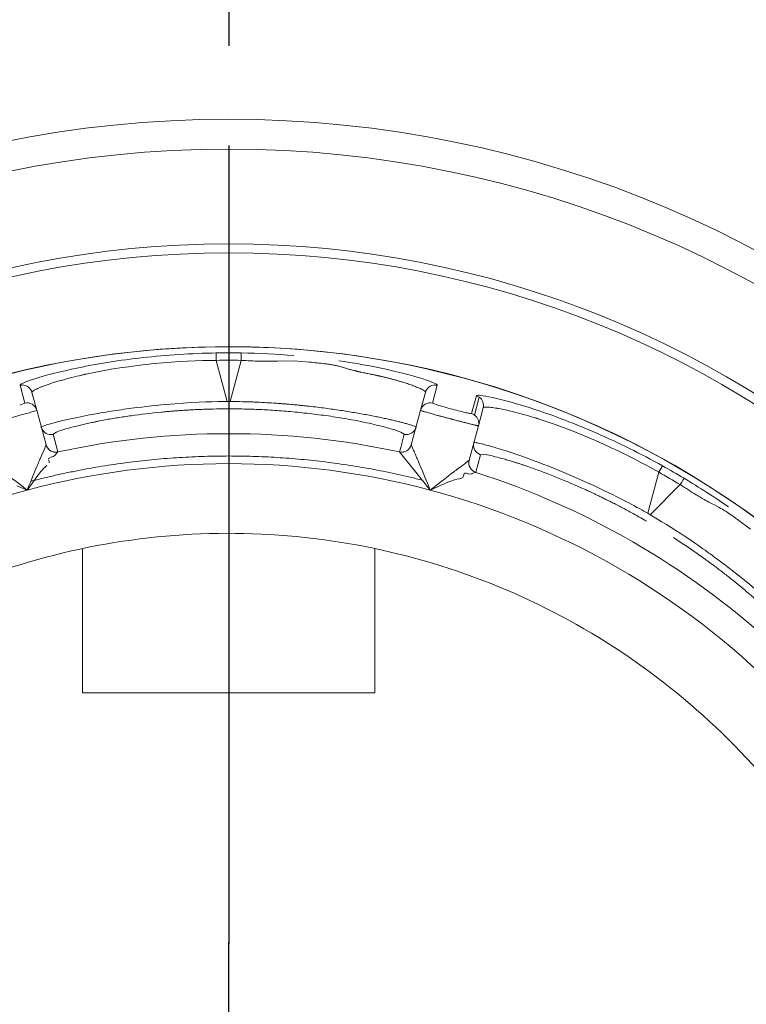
# Model space of a CAD drawing. Extents: x 0 to 283, y -463 to 196.
# Tile 27 of 35: x 232.77 to 234.59, y 107.41 to 109.87. Entities that reach past the tile are written whole.
import ezdxf

# ---------------------------------------------------------------- set-up
doc = ezdxf.new("R2010")
doc.units = 0
doc.linetypes.add('CENTER', pattern=[12, 8, -1, 2, -1])
doc.layers.get('DEFPOINTS').update_dxf_attribs({"linetype": 'CONTINUOUS'})
doc.layers.add('CTR', color=7, linetype='CENTER')
doc.layers.add('DIM', color=7, linetype='CONTINUOUS')
doc.layers.add('TANGENT EDGES', color=7, linetype='CONTINUOUS', lineweight=0)
doc.layers.add('VISIBLE', color=255, linetype='CONTINUOUS', lineweight=0)
doc.styles.add('SANSSERIF', font='sanss___.ttf')
doc.dimstyles.new('ISO-25$0', dxfattribs={"dimtxt": 2.5, "dimasz": 2.5, "dimexe": 1.25, "dimexo": 1, "dimgap": 0.6, "dimtad": 1, "dimdec": 1, "dimzin": 9, "dimdsep": 46, "dimtxsty": 'SANSSERIF', "dimcen": 0.75, "dimadec": 1, "dimazin": 0, "dimtfac": 1, "dimtdec": 1, "dimtmove": 0, "dimatfit": 3, "dimfxl": 1, "dimarcsym": 0})
doc.dimstyles.new('ISO-25$3', dxfattribs={"dimtxt": 2.5, "dimasz": 2.5, "dimexe": 1.25, "dimexo": 1, "dimgap": 0.6, "dimtad": 1, "dimtih": 1, "dimtoh": 1, "dimdec": 1, "dimzin": 9, "dimdsep": 46, "dimtxsty": 'SANSSERIF', "dimcen": 0.75, "dimadec": 1, "dimazin": 0, "dimtfac": 1, "dimtdec": 1, "dimtofl": 0, "dimtmove": 0, "dimatfit": 3, "dimfxl": 1, "dimarcsym": 0})

# ---------------------------------------------------------------- blocks, each defined once
blk = doc.blocks.new('*D17')
at = {"layer": 'DEFPOINTS', "color": 0, "transparency": 16777216}
for p in [(254.048, 118.1119), (174.1974, 98.6119), (222.798, 98.6119)]:
    blk.add_point(p, dxfattribs=at)
at = {"layer": 'DIM', "color": 0, "lineweight": -2, "transparency": 16777216}
for p, q in [((253.048, 118.1119), (172.9474, 118.1119)), ((174.1974, 115.6119), (174.1974, 101.1119)), ((221.798, 98.6119), (172.9474, 98.6119))]:
    blk.add_line(p, q, dxfattribs=at)
at = {"layer": 'DIM', "color": 0, "transparency": 16777216}
for points in [[(173.7808, 115.6119), (174.6141, 115.6119), (174.1974, 118.1119)], [(173.7808, 101.1119), (174.6141, 101.1119), (174.1974, 98.6119)]]:
    blk.add_solid(points, dxfattribs=at)
at = {"layer": 'DIM', "color": 0, "transparency": 16777216, "insert": (172.3097, 108.3619), "char_height": 2.5, "attachment_point": 5, "rotation": 90, "style": 'SANSSERIF'}
blk.add_mtext('78', dxfattribs=at)
blk = doc.blocks.new('*D24')
at = {"layer": 'DEFPOINTS', "color": 0, "transparency": 16777216}
for p in [(231.7187, 109.1392), (234.8772, 104.4846)]:
    blk.add_point(p, dxfattribs=at)
at = {"layer": 'DIM', "color": 0, "lineweight": -2, "transparency": 16777216}
for p, q in [((233.298, 106.0619), (233.298, 107.5619)), ((232.548, 106.8119), (234.048, 106.8119)), ((239.3819, 97.8464), (236.281, 102.416)), ((249.0765, 97.8464), (239.3819, 97.8464))]:
    blk.add_line(p, q, dxfattribs=at)
at = {"layer": 'DIM', "color": 0, "transparency": 16777216}
blk.add_solid([(236.6258, 102.6499), (235.9362, 102.182), (234.8772, 104.4846)], dxfattribs=at)
at = {"layer": 'DIM', "color": 0, "transparency": 16777216, "insert": (244.5292, 99.753), "char_height": 2.5, "attachment_point": 5, "style": 'SANSSERIF'}
blk.add_mtext('∅22.5', dxfattribs=at)
blk = doc.blocks.new('*D43')
at = {"layer": 'DEFPOINTS', "color": 0, "transparency": 16777216}
for p in [(254.9867, 119.2819), (253.1093, 116.9419)]:
    blk.add_point(p, dxfattribs=at)
at = {"layer": 'DIM', "color": 0, "lineweight": -2, "transparency": 16777216}
for p, q in [((254.048, 117.3619), (254.048, 118.8619)), ((253.298, 118.1119), (254.798, 118.1119)), ((247.9353, 110.4927), (251.5449, 114.9919)), ((234.362, 110.4927), (247.9353, 110.4927))]:
    blk.add_line(p, q, dxfattribs=at)
at = {"layer": 'DIM', "color": 0, "transparency": 16777216}
blk.add_solid([(251.2199, 115.2526), (251.8699, 114.7311), (253.1093, 116.9419)], dxfattribs=at)
at = {"layer": 'DIM', "color": 0, "transparency": 16777216, "insert": (240.8487, 112.7268), "char_height": 2.5, "attachment_point": 5, "style": 'SANSSERIF'}
blk.add_mtext('∅12 (3x)', dxfattribs=at)

msp = doc.modelspace()

# ---------------------------------------------------------------- linework, layer by layer
at = {"layer": 'CTR', "ltscale": 0.25}
msp.add_line((233.298, 112.5585), (233.298, 101.0653), dxfattribs=at)
at = {"layer": 'TANGENT EDGES'}
for p, q in [((233.298, 109.3119), (233.298, 109.2896)), ((233.2669, 109.0202), (233.2945, 108.9173)), ((233.3015, 108.9173), (233.3291, 109.0202)), ((232.7755, 108.9578), (232.7873, 108.9129)), ((233.8087, 108.9129), (233.8205, 108.9578)), ((233.3015, 108.9173), (233.2945, 108.9173)), ((233.9062, 108.8868), (233.9184, 108.9315)), ((233.9256, 108.9281), (233.9136, 108.8833)), ((232.8582, 108.8349), (232.8671, 108.8406)), ((233.7292, 108.8404), (233.7378, 108.8349)), ((232.8582, 108.8349), (232.87, 108.7908)), ((233.7289, 108.8018), (233.7378, 108.8349)), ((232.8406, 108.8088), (232.8406, 108.8087)), ((232.87, 108.7908), (232.87, 108.7907)), ((233.726, 108.7908), (233.7289, 108.8018)), ((233.7554, 108.8087), (233.7554, 108.8088)), ((233.9002, 108.7699), (233.9003, 108.77)), ((234.3476, 108.637), (234.3752, 108.7399)), ((234.3847, 108.7558), (234.3752, 108.7399)), ((234.3537, 108.6334), (234.4291, 108.7088)), ((234.3537, 108.6334), (234.3476, 108.637))]:
    msp.add_line(p, q, dxfattribs=at)
for centre, radius, start, end in [((233.298, 106.8119), 2.4777, 90, 176.2396), ((233.298, 106.8119), 2.4777, 3.7604, 90), ((233.298, 106.8119), 2.2424, 0, 145), ((233.8147, 108.9335), 0.025, 90.0388, 164.9449), ((232.7933, 108.8887), 0.025, 15, 103.9748), ((233.298, 106.8119), 2.0869, 89.9044, 90.0956), ((232.8529, 108.8593), 0.025, 195.0157, 269.9623), ((233.7431, 108.8593), 0.025, 257.7665, 344.9989), ((233.9363, 108.8075), 0.025, 165.0011, 252.2336), ((232.8647, 108.8153), 0.025, 195.0059, 270), ((232.8647, 108.8153), 0.025, 270, 282.191), ((233.7313, 108.8153), 0.025, 257.766, 344.9999), ((233.7313, 108.8151), 0.025, 257.7949, 345), ((233.9244, 108.7634), 0.025, 165, 252.1871), ((233.9244, 108.7635), 0.025, 165, 252.234), ((233.298, 106.8119), 1.9496, 105, 135), ((233.298, 106.8119), 1.9496, 45, 75)]:
    msp.add_arc(centre, radius, start, end, dxfattribs=at)
for centre, major_axis, ratio, start_param, end_param in [((233.3286, 109.0137), (0.0006, 0.025), 0.015514, -1.30897, -0.033518), ((233.298, 106.9851), (-2.1072, 0), 0.965926, -1.585559, -1.556034), ((233.3086, 108.8571), (-0.4374, -0.0281), 0.11442, -0.808772, -0.758321), ((233.265, 108.8763), (0.4691, -0.0453), 0.085482, 0.567883, 0.766747), ((233.248, 108.9574), (0.5193, -0.1045), 0.023047, -0.0011, 0.193622), ((233.3846, 106.9619), (-1.8249, 1.0536), 0.965926, -1.585559, -1.556034), ((234.4254, 108.7035), (0.013, 0.0214), 0.015514, -1.30897, -0.033518)]:
    msp.add_ellipse(centre, major_axis=major_axis, ratio=ratio, start_param=start_param, end_param=end_param, dxfattribs=at)
for points in [[(233.2669, 109.0202), (233.2665, 109.044), (233.2668, 109.0386), (233.2672, 109.0387)], [(233.4615, 109.0321), (233.4186, 109.0357), (233.3741, 109.0381), (233.3291, 109.0387)], [(232.9218, 109.0017), (232.8741, 108.9918), (232.8374, 108.9821), (232.8127, 108.9742)], [(232.8127, 108.9742), (232.7879, 108.9664), (232.7752, 108.9603), (232.7755, 108.9578)], [(232.7813, 108.9585), (232.7922, 108.9585), (232.8026, 108.9505), (232.8054, 108.9399)], [(233.9589, 108.9272), (233.9335, 108.9328), (233.9195, 108.9339), (233.9184, 108.9315)], [(234.0671, 108.8965), (234.0208, 108.9117), (233.9842, 108.9216), (233.9589, 108.9272)]]:
    msp.add_open_spline(points, degree=3, dxfattribs=at)
for points, knots in [([(232.8054, 108.9399), (232.8053, 108.9404), (232.8053, 108.941), (232.8068, 108.9427), (232.8076, 108.9434), (232.8095, 108.9447), (232.8102, 108.9451), (232.812, 108.9462), (232.8135, 108.947), (232.817, 108.9487), (232.8205, 108.9503), (232.827, 108.953), (232.8306, 108.9545), (232.8347, 108.956), (232.8376, 108.9571), (232.838, 108.9572), (232.8614, 108.9655), (232.8859, 108.9723), (232.9142, 108.9795), (232.9223, 108.9815), (232.9315, 108.9836), (232.9341, 108.9842), (232.9372, 108.9849), (232.938, 108.9851), (232.9395, 108.9854), (232.9372, 108.9849), (233.049, 109.0098), (233.1801, 109.0203), (233.2669, 109.0202)], [0, 0, 0, 0, 0.0625, 0.0625, 0.09375, 0.09375, 0.109375, 0.109375, 0.125, 0.125, 0.1875, 0.1875, 0.21875, 0.234375, 0.234375, 0.25, 0.25, 0.375, 0.375, 0.4375, 0.4375, 0.46875, 0.46875, 0.484375, 0.484375, 0.5, 0.5, 1, 1, 1, 1]), ([(233.8205, 108.9578), (233.8211, 108.9629), (233.7669, 108.9823), (233.645, 109.0079), (233.6106, 109.014), (233.5735, 109.0193)], [0, 0, 0, 0, 0.5, 0.5, 0.6670378, 0.6670378, 0.6670378, 0.6670378]), ([(233.6016, 108.9975), (233.603, 108.9971), (233.6044, 108.9967), (233.6059, 108.9963), (233.6073, 108.9959), (233.6088, 108.9955), (233.6103, 108.9951), (233.6118, 108.9947), (233.6134, 108.9943), (233.6149, 108.9939), (233.6157, 108.9937), (233.6165, 108.9935), (233.6173, 108.9933), (233.6182, 108.9931), (233.619, 108.9929), (233.6198, 108.9927), (233.6206, 108.9925), (233.6215, 108.9923), (233.6223, 108.9921), (233.6231, 108.992), (233.624, 108.9918), (233.6248, 108.9916), (233.6257, 108.9914), (233.6266, 108.9912), (233.6274, 108.991), (233.6283, 108.9908), (233.6292, 108.9907), (233.6301, 108.9905), (233.6318, 108.9901), (233.6339, 108.9897), (233.6358, 108.9893), (233.6378, 108.9889), (233.6396, 108.9885), (233.6415, 108.9881), (233.6433, 108.9878), (233.6452, 108.9874), (233.6469, 108.987), (233.6487, 108.9867), (233.6505, 108.9863), (233.6522, 108.986), (233.6556, 108.9853), (233.6588, 108.9846), (233.662, 108.9839), (233.6635, 108.9836), (233.665, 108.9833), (233.6665, 108.983), (233.6673, 108.9828), (233.668, 108.9827), (233.6687, 108.9825), (233.6695, 108.9824), (233.6702, 108.9822), (233.6709, 108.982), (233.6716, 108.9819), (233.6723, 108.9817), (233.673, 108.9816), (233.6734, 108.9815), (233.6737, 108.9814), (233.6741, 108.9814), (233.6744, 108.9813), (233.6747, 108.9812), (233.6751, 108.9811), (233.6758, 108.981), (233.6764, 108.9808), (233.6771, 108.9807), (233.6778, 108.9805), (233.6784, 108.9804), (233.6791, 108.9802), (233.6804, 108.98), (233.6816, 108.9797), (233.6829, 108.9794), (233.6841, 108.9791), (233.6853, 108.9788), (233.6865, 108.9785), (233.6888, 108.978), (233.6918, 108.9772), (233.6947, 108.9765), (233.6977, 108.9757), (233.7006, 108.975), (233.7034, 108.9742), (233.7063, 108.9735), (233.7092, 108.9727), (233.7119, 108.9719), (233.7147, 108.9712), (233.7175, 108.9704), (233.7202, 108.9696), (233.7215, 108.9693), (233.7229, 108.9689), (233.7242, 108.9685), (233.7255, 108.9681), (233.7268, 108.9677), (233.7281, 108.9673), (233.7307, 108.9666), (233.7332, 108.9658), (233.7357, 108.965), (233.7382, 108.9643), (233.7405, 108.9635), (233.7425, 108.9629), (233.7445, 108.9622), (233.7466, 108.9616), (233.7486, 108.9609), (233.7506, 108.9602), (233.7526, 108.9595), (233.7546, 108.9588), (233.7585, 108.9574), (233.7623, 108.956), (233.7659, 108.9545), (233.7677, 108.9538), (233.7695, 108.9531), (233.7712, 108.9524), (233.7728, 108.9517), (233.7744, 108.951), (233.776, 108.9504), (233.779, 108.949), (233.7817, 108.9477), (233.784, 108.9464), (233.7884, 108.9439), (233.791, 108.9417), (233.7906, 108.9399)], [0.4375, 0.4375, 0.4375, 0.4375, 0.4475446, 0.4475446, 0.4475446, 0.4575893, 0.4575893, 0.4575893, 0.4676339, 0.4676339, 0.4676339, 0.4726562, 0.4726562, 0.4726562, 0.4776786, 0.4776786, 0.4776786, 0.4827009, 0.4827009, 0.4827009, 0.4877232, 0.4877232, 0.4877232, 0.4927455, 0.4927455, 0.4927455, 0.4977679, 0.4977679, 0.4977679, 0.5078125, 0.5078125, 0.5078125, 0.5178571, 0.5178571, 0.5178571, 0.5279018, 0.5279018, 0.5279018, 0.5379464, 0.5379464, 0.5379464, 0.5580357, 0.5580357, 0.5580357, 0.5680804, 0.5680804, 0.5680804, 0.5731027, 0.5731027, 0.5731027, 0.578125, 0.578125, 0.578125, 0.5831473, 0.5831473, 0.5831473, 0.5856585, 0.5856585, 0.5856585, 0.5881696, 0.5881696, 0.5881696, 0.593192, 0.593192, 0.593192, 0.5982143, 0.5982143, 0.5982143, 0.6082589, 0.6082589, 0.6082589, 0.6183036, 0.6183036, 0.6183036, 0.6383929, 0.6383929, 0.6383929, 0.6584821, 0.6584821, 0.6584821, 0.6785714, 0.6785714, 0.6785714, 0.6986607, 0.6986607, 0.6986607, 0.7087054, 0.7087054, 0.7087054, 0.71875, 0.71875, 0.71875, 0.7388393, 0.7388393, 0.7388393, 0.7589286, 0.7589286, 0.7589286, 0.7790179, 0.7790179, 0.7790179, 0.7991071, 0.7991071, 0.7991071, 0.8392857, 0.8392857, 0.8392857, 0.859375, 0.859375, 0.859375, 0.8794643, 0.8794643, 0.8794643, 0.9196429, 0.9196429, 0.9196429, 0.9999907, 0.9999907, 0.9999907, 0.9999907]), ([(233.2945, 108.9173), (233.267, 108.9171), (233.2217, 108.916), (233.1338, 108.9091), (233.1013, 108.9059), (233.0507, 108.8997), (233.0335, 108.8973), (233.0079, 108.8935), (232.9994, 108.8921), (232.9825, 108.8893), (232.9716, 108.8874), (232.8757, 108.8701), (232.8281, 108.8553), (232.8288, 108.8528)], [0, 0, 0, 0, 0.25, 0.25, 0.375, 0.375, 0.4375, 0.4375, 0.46875, 0.46875, 0.5, 0.5, 1, 1, 1, 1]), ([(233.9354, 108.9011), (233.9356, 108.9015), (233.9358, 108.9021), (233.938, 108.9028), (233.939, 108.903), (233.9413, 108.9032), (233.9422, 108.9032), (233.9442, 108.9032), (233.946, 108.9032), (233.9499, 108.9029), (233.9537, 108.9026), (233.9607, 108.9017), (233.9645, 108.9011), (233.9689, 108.9004), (233.9719, 108.8999), (233.9723, 108.8998), (233.9967, 108.8953), (234.0213, 108.8889), (234.0495, 108.881), (234.0574, 108.8786), (234.0665, 108.8759), (234.069, 108.8751), (234.072, 108.8742), (234.0728, 108.8739), (234.0743, 108.8734), (234.072, 108.8741), (234.1813, 108.8399), (234.3001, 108.7834), (234.3752, 108.7399)], [0, 0, 0, 0, 0.0625, 0.0625, 0.09375, 0.09375, 0.109375, 0.109375, 0.125, 0.125, 0.1875, 0.1875, 0.21875, 0.234375, 0.234375, 0.25, 0.25, 0.375, 0.375, 0.4375, 0.4375, 0.46875, 0.46875, 0.484375, 0.484375, 0.5, 0.5, 1, 1, 1, 1]), ([(232.8929, 108.8492), (232.8991, 108.851), (232.9062, 108.8529), (232.9142, 108.8549), (232.9181, 108.8559), (232.9223, 108.857), (232.9267, 108.858), (232.9311, 108.859), (232.9356, 108.8601), (232.9404, 108.8612), (232.9428, 108.8617), (232.9452, 108.8622), (232.9477, 108.8628), (232.9502, 108.8633), (232.9528, 108.8639), (232.9553, 108.8644), (232.9579, 108.865), (232.9606, 108.8655), (232.9633, 108.8661), (232.966, 108.8666), (232.9687, 108.8672), (232.9715, 108.8678), (232.9771, 108.8689), (232.9828, 108.87), (232.9888, 108.8711)], [0.25, 0.25, 0.25, 0.25, 0.3214286, 0.3214286, 0.3214286, 0.3571429, 0.3571429, 0.3571429, 0.3928571, 0.3928571, 0.3928571, 0.4107143, 0.4107143, 0.4107143, 0.4285714, 0.4285714, 0.4285714, 0.4464286, 0.4464286, 0.4464286, 0.4642857, 0.4642857, 0.4642857, 0.5, 0.5, 0.5, 0.5]), ([(234.3476, 108.637), (234.3237, 108.6506), (234.284, 108.6723), (234.2044, 108.7102), (234.1747, 108.7237), (234.1277, 108.7436), (234.1117, 108.7502), (234.0876, 108.7596), (234.0795, 108.7627), (234.0635, 108.7687), (234.0531, 108.7725), (233.9614, 108.8054), (233.9128, 108.8164), (233.9121, 108.814)], [0, 0, 0, 0, 0.25, 0.25, 0.375, 0.375, 0.4375, 0.4375, 0.46875, 0.46875, 0.5, 0.5, 1, 1, 1, 1])]:
    msp.add_open_spline(points, degree=3, knots=knots, dxfattribs=at)
at = {"layer": 'VISIBLE'}
for p, q in [((233.4204, 109.0185), (233.4621, 109.0191)), ((233.4621, 109.0191), (233.5008, 109.0158)), ((233.5714, 109.0062), (233.6016, 108.9975)), ((232.8054, 108.9399), (232.8174, 108.8951)), ((233.7906, 108.9399), (233.7786, 108.8951)), ((233.7906, 108.9399), (233.7906, 108.9399)), ((232.7746, 108.9083), (232.7873, 108.9129)), ((233.8241, 108.9075), (233.8087, 108.9129)), ((232.8174, 108.8951), (232.8406, 108.8088)), ((233.7786, 108.8951), (233.7554, 108.8088)), ((233.9234, 108.8563), (233.9354, 108.9011)), ((233.9003, 108.77), (233.9234, 108.8563)), ((232.8406, 108.8088), (232.8406, 108.8088)), ((232.87, 108.7907), (232.8649, 108.7855)), ((233.726, 108.7907), (233.726, 108.7908)), ((233.7319, 108.7835), (233.726, 108.7907)), ((232.8532, 108.7778), (232.8459, 108.7736)), ((232.8637, 108.7826), (232.8587, 108.7793)), ((233.7701, 108.7363), (233.7319, 108.7835)), ((233.9286, 108.7837), (233.9168, 108.7397)), ((233.9286, 108.7837), (233.9392, 108.7842)), ((232.827, 108.7407), (232.7934, 108.6951)), ((233.9167, 108.7396), (233.9097, 108.7376)), ((233.9167, 108.7396), (233.9168, 108.7397)), ((233.8861, 108.7302), (233.8842, 108.727)), ((233.8867, 108.7341), (233.8861, 108.7302)), ((233.9012, 108.7354), (233.8958, 108.7368)), ((233.9068, 108.7359), (233.9012, 108.7354)), ((233.9082, 108.7369), (233.9068, 108.7359)), ((233.9097, 108.7376), (233.9082, 108.7369)), ((232.7672, 108.7055), (232.7934, 108.6951)), ((233.8209, 108.7035), (233.8026, 108.6951)), ((233.8297, 108.7075), (233.8209, 108.7035)), ((234.5756, 108.6192), (234.6051, 108.5972)), ((232.9317, 108.5487), (232.9317, 108.1869)), ((233.6642, 108.5487), (233.6642, 108.1869)), ((233.6642, 108.1869), (232.9317, 108.1869))]:
    msp.add_line(p, q, dxfattribs=at)
for radius in [2.8125, 2.7375]:
    msp.add_circle((233.298, 106.8119), radius, dxfattribs=at)
for centre, radius, start, end in [((233.298, 106.8119), 2.5, 90, 176.2731), ((233.298, 106.8119), 2.5, 3.7269, 90), ((233.298, 106.8119), 2.2425, 0, 180), ((233.2979, 106.8072), 2.2318, 89.199, 90.7904), ((232.7813, 108.9343), 0.0241, 90.0294, 103.8751), ((233.8147, 108.9335), 0.025, 164.9449, 164.9849), ((233.8147, 108.9337), 0.0247, 76.4849, 89.9906), ((233.8027, 108.8887), 0.025, 76.025, 165), ((233.9119, 108.9088), 0.0236, 54.5686, 74.0026), ((233.8993, 108.8628), 0.025, 55, 73.9748), ((233.8993, 108.8628), 0.025, 345, 55), ((232.8529, 108.8592), 0.0249, 270.0598, 282.2954), ((233.298, 106.8119), 2.0246, 77.7949, 102.2051), ((232.8647, 108.8153), 0.025, 195, 195.0059), ((232.8647, 108.8151), 0.025, 195, 270), ((232.8647, 108.8151), 0.025, 270, 282.2051), ((233.298, 106.8119), 1.9496, 90, 105), ((233.298, 106.8119), 1.9496, 75, 90), ((233.298, 106.8119), 2.0246, 47.7949, 72.2051), ((233.2956, 106.8078), 2.2318, 59.199, 60.7904), ((233.298, 106.8119), 2.0869, 59.9044, 60.0956), ((233.2977, 106.8162), 1.7707, 88.7364, 100.0136), ((233.2985, 106.8161), 1.7707, 77.4864, 88.7636), ((233.2968, 106.816), 1.7707, 99.9864, 111.2636), ((233.2993, 106.816), 1.7707, 66.2364, 77.5136), ((233.298, 106.8119), 1.775, 43.75, 66.25), ((233.3014, 106.8145), 1.7707, 32.4864, 43.7636)]:
    msp.add_arc(centre, radius, start, end, dxfattribs=at)
for centre, major_axis, ratio, start_param, end_param in [((233.3343, 109.2247), (0.5122, -0.0385), 0.397758, -1.551128, -1.45955), ((233.346, 109.3329), (0.478, -0.0497), 0.650999, -1.440633, -1.347314), ((233.321, 109.0518), (0.4799, -0.0597), 0.030048, -1.18294, -1.098821), ((233.9169, 108.9096), (-0.0077, 0.021), 0.843372, 4.016926, 5.407252), ((233.2977, 108.8323), (-0.4214, -0.0114), 0.161969, -1.164496, -0.958806), ((233.8557, 108.9001), (-0.0462, 0.0126), 0.03436, 0.828287, 1.183823), ((233.8575, 108.9003), (0.0505, -0.0135), 0.043834, -1.960073, -1.531805), ((233.8581, 108.9001), (0.0482, -0.0129), 0.044788, -1.542071, -1.147399), ((233.8565, 108.8997), (0.051, -0.0133), 0.029173, -1.140641, -0.765412), ((233.8594, 108.8991), (0.0467, -0.0124), 0.033351, -0.762043, -0.375301), ((233.2951, 108.8512), (-0.418, -0.0222), 0.125738, -0.859897, -0.807891), ((233.2947, 108.8469), (-0.4174, -0.0194), 0.133691, -0.962647, -0.859447), ((233.3546, 108.9232), (-0.496, -0.0884), 0.043377, -0.381429, -0.192841), ((233.2642, 108.8988), (0.4706, -0.0644), 0.059221, 0.374108, 0.569792), ((233.2367, 108.9245), (0.5008, -0.0898), 0.043108, 0.19027, 0.377794), ((232.8264, 108.7159), (0.009, 0.0652), 0.389877, -0.613501, -0.515648), ((232.8375, 108.7627), (0.0109, 0.0045), 0.658205, -0.476468, 0), ((232.8356, 108.8208), (0.1074, 0.0249), 0.416634, 4.779877, 4.831411), ((232.833, 108.7547), (0.0309, 0.034), 0.196773, -0.453558, -0.372994), ((232.8781, 108.7842), (-0.0139, -0.0005), 0.385858, -0.34291, -0.095253), ((234.4023, 108.6122), (-0.4733, 0.1713), 0.043389, -0.381732, -0.192908), ((232.9225, 108.6359), (0.0099, 0.1519), 0.87999, 0.713346, 0.867749), ((234.3297, 108.5777), (-0.3929, 0.1944), 0.114498, -0.808968, -0.758541), ((234.3152, 108.5795), (-0.3731, 0.1898), 0.125762, -0.860083, -0.808097), ((233.7927, 108.6915), (-0.1099, 0.1423), 0.054609, -1.431124, -1.293211), ((233.814, 108.7044), (0.1256, -0.1578), 0.073145, -1.710397, -1.570054), ((234.3127, 108.5759), (-0.3711, 0.1919), 0.133705, -0.962803, -0.859634), ((234.3079, 108.5618), (-0.3706, 0.2008), 0.161988, -1.16458, -0.958963), ((234.297, 108.5437), (0.3709, -0.2191), 0.204248, 1.182048, 1.378484), ((234.3027, 108.6155), (0.3821, -0.2727), 0.085523, 0.565198, 0.765422)]:
    msp.add_ellipse(centre, major_axis=major_axis, ratio=ratio, start_param=start_param, end_param=end_param, dxfattribs=at)
for points in [[(233.2672, 109.0387), (233.2044, 109.0379), (233.1421, 109.0336), (233.0836, 109.0271)], [(233.0836, 109.0271), (233.0247, 109.0206), (232.9697, 109.0117), (232.9218, 109.0017)], [(234.2199, 108.8375), (234.1657, 108.8613), (234.1136, 108.8812), (234.0671, 108.8965)], [(234.3847, 108.7558), (234.3299, 108.7865), (234.2739, 108.8139), (234.2199, 108.8375)], [(233.8545, 108.7178), (233.8489, 108.7157), (233.8379, 108.7112), (233.8297, 108.7075)], [(233.8758, 108.7236), (233.8672, 108.7219), (233.86, 108.7198), (233.8545, 108.7178)], [(233.8842, 108.727), (233.8826, 108.7255), (233.88, 108.7244), (233.8758, 108.7236)], [(233.8958, 108.7368), (233.8914, 108.7379), (233.8871, 108.7384), (233.8867, 108.7341)], [(234.5497, 108.6529), (234.5144, 108.6775), (234.477, 108.7018), (234.4384, 108.7248)], [(234.4291, 108.7088), (234.4428, 108.6996), (234.4559, 108.6912), (234.4686, 108.6835)], [(234.5073, 108.6618), (234.5281, 108.6509), (234.5364, 108.646), (234.5437, 108.6414)]]:
    msp.add_open_spline(points, degree=3, dxfattribs=at)
for points, knots in [([(233.5376, 109.0118), (233.5414, 109.0113), (233.5451, 109.0109), (233.5485, 109.0104), (233.5503, 109.0102), (233.552, 109.0099), (233.5536, 109.0097), (233.5553, 109.0094), (233.5569, 109.0091), (233.5584, 109.0089), (233.56, 109.0086), (233.5615, 109.0083), (233.563, 109.008), (233.566, 109.0075), (233.5688, 109.0069), (233.5714, 109.0062)], [0.3125, 0.3125, 0.3125, 0.3125, 0.33035714, 0.33035714, 0.33035714, 0.33928571, 0.33928571, 0.33928571, 0.34821429, 0.34821429, 0.34821429, 0.35714286, 0.35714286, 0.35714286, 0.375, 0.375, 0.375, 0.375]), ([(233.758, 108.8571), (233.7553, 108.858), (233.7518, 108.8591), (233.7474, 108.8603), (233.7452, 108.861), (233.7427, 108.8617), (233.74, 108.8624), (233.7373, 108.8632), (233.7344, 108.8639), (233.7311, 108.8648), (233.7297, 108.8652), (233.7282, 108.8656), (233.7267, 108.8659), (233.7251, 108.8663), (233.7236, 108.8667), (233.722, 108.8671), (233.7187, 108.8679), (233.7154, 108.8687), (233.7118, 108.8696), (233.7082, 108.8704), (233.7045, 108.8713), (233.7006, 108.8722), (233.6967, 108.873), (233.6927, 108.8739), (233.6885, 108.8749), (233.6842, 108.8758), (233.6798, 108.8767), (233.6753, 108.8776), (233.6707, 108.8786), (233.666, 108.8795), (233.6612, 108.8805), (233.6563, 108.8815), (233.6512, 108.8825), (233.646, 108.8835), (233.6408, 108.8844), (233.6355, 108.8854), (233.6299, 108.8864), (233.6246, 108.8874), (233.6191, 108.8883), (233.6135, 108.8893), (233.6079, 108.8902), (233.6021, 108.8912), (233.5962, 108.8921), (233.5904, 108.8931), (233.5844, 108.894), (233.5782, 108.8949), (233.5721, 108.8958), (233.5659, 108.8967), (233.5595, 108.8976), (233.5532, 108.8985), (233.5467, 108.8994), (233.5401, 108.9003), (233.5336, 108.9011), (233.5269, 108.902), (233.5202, 108.9028), (233.5134, 108.9036), (233.5065, 108.9044), (233.4996, 108.9052), (233.4961, 108.9056), (233.4926, 108.906), (233.4891, 108.9063), (233.4856, 108.9067), (233.4821, 108.9071), (233.4785, 108.9075), (233.4775, 108.9076), (233.4765, 108.9077), (233.4754, 108.9078), (233.4744, 108.9079), (233.4733, 108.908), (233.4722, 108.9081), (233.47, 108.9083), (233.4677, 108.9085), (233.4653, 108.9088), (233.4629, 108.909), (233.4604, 108.9092), (233.4578, 108.9094), (233.4552, 108.9097), (233.4525, 108.9099), (233.4497, 108.9102), (233.4469, 108.9104), (233.444, 108.9106), (233.441, 108.9109), (233.438, 108.9111), (233.4348, 108.9114), (233.4316, 108.9116), (233.4284, 108.9119), (233.425, 108.9121), (233.4216, 108.9124), (233.4181, 108.9126), (233.4146, 108.9129), (233.4109, 108.9131), (233.4036, 108.9136), (233.3958, 108.9141), (233.3876, 108.9145), (233.3794, 108.915), (233.3707, 108.9154), (233.3616, 108.9158), (233.357, 108.9159), (233.3524, 108.9161), (233.3476, 108.9163), (233.3428, 108.9164), (233.3379, 108.9166), (233.3329, 108.9167), (233.3229, 108.917), (233.3124, 108.9172), (233.3015, 108.9173)], [0.125, 0.125, 0.125, 0.125, 0.1875, 0.1875, 0.1875, 0.21875, 0.21875, 0.21875, 0.25, 0.25, 0.25, 0.265625, 0.265625, 0.265625, 0.28125, 0.28125, 0.28125, 0.3125, 0.3125, 0.3125, 0.34375, 0.34375, 0.34375, 0.375, 0.375, 0.375, 0.40625, 0.40625, 0.40625, 0.4375, 0.4375, 0.4375, 0.46875, 0.46875, 0.46875, 0.5, 0.5, 0.5, 0.53125, 0.53125, 0.53125, 0.5625, 0.5625, 0.5625, 0.59375, 0.59375, 0.59375, 0.625, 0.625, 0.625, 0.65625, 0.65625, 0.65625, 0.6875, 0.6875, 0.6875, 0.71875, 0.71875, 0.71875, 0.734375, 0.734375, 0.734375, 0.75, 0.75, 0.75, 0.7578125, 0.7578125, 0.7578125, 0.765625, 0.765625, 0.765625, 0.78125, 0.78125, 0.78125, 0.796875, 0.796875, 0.796875, 0.8125, 0.8125, 0.8125, 0.828125, 0.828125, 0.828125, 0.84375, 0.84375, 0.84375, 0.859375, 0.859375, 0.859375, 0.875, 0.875, 0.875, 0.90625, 0.90625, 0.90625, 0.9375, 0.9375, 0.9375, 0.953125, 0.953125, 0.953125, 0.96875, 0.96875, 0.96875, 1, 1, 1, 1]), ([(232.8174, 108.8951), (232.8177, 108.8943), (232.7832, 108.8846), (232.7074, 108.8643), (232.6728, 108.8555), (232.6725, 108.8563)], [-1, -1, -1, -1, -0.5, -0.5, 0, 0, 0, 0]), ([(233.1295, 108.8905), (233.1312, 108.8907), (233.1332, 108.8909), (233.1352, 108.8911), (233.1363, 108.8912), (233.1373, 108.8913), (233.1384, 108.8914), (233.1395, 108.8915), (233.1407, 108.8916), (233.1419, 108.8917), (233.143, 108.8918), (233.1442, 108.8919), (233.1455, 108.892), (233.1468, 108.8921), (233.148, 108.8922), (233.1494, 108.8923), (233.152, 108.8926), (233.1548, 108.8928), (233.1578, 108.893), (233.1607, 108.8933), (233.1638, 108.8935), (233.1671, 108.8938), (233.1704, 108.894), (233.1738, 108.8943), (233.1774, 108.8945), (233.1809, 108.8948), (233.1847, 108.895), (233.1886, 108.8953), (233.1925, 108.8955), (233.1965, 108.8957), (233.2008, 108.896), (233.205, 108.8962), (233.2094, 108.8965), (233.2139, 108.8967), (233.2185, 108.8969), (233.2232, 108.8971), (233.228, 108.8973), (233.2329, 108.8975), (233.238, 108.8977), (233.2432, 108.8979), (233.2484, 108.898), (233.2538, 108.8982), (233.2593, 108.8983), (233.2704, 108.8986), (233.2821, 108.8987), (233.2945, 108.8988)], [0.75, 0.75, 0.75, 0.75, 0.7678571, 0.7678571, 0.7678571, 0.7767857, 0.7767857, 0.7767857, 0.7857143, 0.7857143, 0.7857143, 0.7946429, 0.7946429, 0.7946429, 0.8035714, 0.8035714, 0.8035714, 0.8214286, 0.8214286, 0.8214286, 0.8392857, 0.8392857, 0.8392857, 0.8571429, 0.8571429, 0.8571429, 0.875, 0.875, 0.875, 0.8928571, 0.8928571, 0.8928571, 0.9107143, 0.9107143, 0.9107143, 0.9285714, 0.9285714, 0.9285714, 0.9464286, 0.9464286, 0.9464286, 0.9642857, 0.9642857, 0.9642857, 1, 1, 1, 1]), ([(233.3015, 108.8988), (233.307, 108.8988), (233.3127, 108.8987), (233.3186, 108.8986), (233.3245, 108.8986), (233.3306, 108.8985), (233.3368, 108.8983), (233.343, 108.8982), (233.3495, 108.898), (233.356, 108.8978), (233.3626, 108.8976), (233.3693, 108.8973), (233.3762, 108.897), (233.3831, 108.8967), (233.3901, 108.8963), (233.3972, 108.8959), (233.4044, 108.8955), (233.4117, 108.895), (233.4191, 108.8945), (233.4265, 108.894), (233.434, 108.8934), (233.4416, 108.8928), (233.4492, 108.8921), (233.4569, 108.8915), (233.4647, 108.8907), (233.4724, 108.89), (233.4803, 108.8892), (233.4882, 108.8883), (233.4961, 108.8875), (233.504, 108.8866), (233.5119, 108.8856), (233.5199, 108.8846), (233.5278, 108.8836), (233.5358, 108.8825), (233.5437, 108.8814), (233.5516, 108.8803), (233.5595, 108.8791), (233.5673, 108.8779), (233.5751, 108.8767), (233.5828, 108.8754), (233.5905, 108.8741), (233.5981, 108.8728), (233.6055, 108.8714)], [0, 0, 0, 0, 0.0357143, 0.0357143, 0.0357143, 0.0714286, 0.0714286, 0.0714286, 0.1071429, 0.1071429, 0.1071429, 0.1428571, 0.1428571, 0.1428571, 0.1785714, 0.1785714, 0.1785714, 0.2142857, 0.2142857, 0.2142857, 0.25, 0.25, 0.25, 0.2857143, 0.2857143, 0.2857143, 0.3214286, 0.3214286, 0.3214286, 0.3571429, 0.3571429, 0.3571429, 0.3928571, 0.3928571, 0.3928571, 0.4285714, 0.4285714, 0.4285714, 0.4642857, 0.4642857, 0.4642857, 0.5, 0.5, 0.5, 0.5]), ([(233.7786, 108.8951), (233.7786, 108.895), (233.7792, 108.8946), (233.7806, 108.8941), (233.7813, 108.8939), (233.7822, 108.8936), (233.7832, 108.8933), (233.7837, 108.8931), (233.7842, 108.8929), (233.7848, 108.8927), (233.7854, 108.8926), (233.786, 108.8924), (233.7866, 108.8922), (233.7879, 108.8918), (233.7893, 108.8913), (233.7909, 108.8909), (233.7924, 108.8904), (233.7941, 108.8899), (233.7959, 108.8894), (233.7977, 108.8889), (233.7996, 108.8884), (233.8016, 108.8878), (233.8036, 108.8872), (233.8056, 108.8866), (233.8078, 108.886), (233.81, 108.8854), (233.8122, 108.8848), (233.8145, 108.8842), (233.8168, 108.8835), (233.8192, 108.8829), (233.8216, 108.8822), (233.8241, 108.8816), (233.8265, 108.8809), (233.8291, 108.8802), (233.8316, 108.8795), (233.8342, 108.8789), (233.8368, 108.8782), (233.8393, 108.8775), (233.842, 108.8768), (233.8446, 108.8761), (233.8459, 108.8758), (233.8472, 108.8754), (233.8485, 108.8751), (233.8498, 108.8747), (233.8512, 108.8744), (233.8525, 108.874), (233.8528, 108.8739), (233.8532, 108.8739), (233.8536, 108.8738), (233.8539, 108.8737), (233.8543, 108.8736), (233.8547, 108.8735), (233.8551, 108.8734), (233.8555, 108.8733), (233.8559, 108.8731), (233.8563, 108.873), (233.8567, 108.8729), (233.8572, 108.8728), (233.858, 108.8726), (233.8589, 108.8723), (233.8599, 108.8721), (233.8608, 108.8718), (233.8618, 108.8716), (233.8629, 108.8713), (233.865, 108.8708), (233.8672, 108.8702), (233.8696, 108.8695), (233.8708, 108.8692), (233.8721, 108.8689), (233.8733, 108.8685), (233.8746, 108.8682), (233.8759, 108.8679), (233.8772, 108.8675), (233.8786, 108.8672), (233.8799, 108.8668), (233.8813, 108.8664), (233.8827, 108.8661), (233.8841, 108.8657), (233.8855, 108.8653), (233.887, 108.865), (233.8884, 108.8646), (233.8899, 108.8642), (233.8913, 108.8638), (233.8928, 108.8635), (233.8943, 108.8631), (233.8972, 108.8623), (233.9001, 108.8616), (233.903, 108.8608), (233.9046, 108.8604), (233.9061, 108.8601), (233.9074, 108.8597), (233.9088, 108.8594), (233.91, 108.8591), (233.9112, 108.8588), (233.9123, 108.8585), (233.9134, 108.8583), (233.9143, 108.8581), (233.9152, 108.8578), (233.9161, 108.8576), (233.9168, 108.8575), (233.9175, 108.8573), (233.9182, 108.8572), (233.9188, 108.857), (233.9193, 108.8569), (233.9199, 108.8568), (233.9203, 108.8567), (233.9212, 108.8565), (233.9218, 108.8564), (233.9222, 108.8564), (233.9224, 108.8563), (233.9226, 108.8563), (233.9227, 108.8563), (233.9229, 108.8563), (233.923, 108.8563), (233.9231, 108.8563), (233.9232, 108.8563), (233.9232, 108.8563), (233.9233, 108.8563), (233.9233, 108.8563), (233.9234, 108.8563), (233.9234, 108.8563), (233.9234, 108.8563), (233.9234, 108.8563), (233.9234, 108.8563), (233.9234, 108.8563), (233.9234, 108.8563), (233.9234, 108.8563), (233.9234, 108.8563), (233.9234, 108.8563), (233.9234, 108.8563), (233.9234, 108.8563), (233.9234, 108.8563), (233.9234, 108.8563), (233.9234, 108.8563), (233.9234, 108.8563), (233.9234, 108.8563)], [0, 0, 0, 0, 0.071429, 0.071429, 0.071429, 0.107143, 0.107143, 0.107143, 0.125, 0.125, 0.125, 0.142857, 0.142857, 0.142857, 0.178571, 0.178571, 0.178571, 0.214286, 0.214286, 0.214286, 0.25, 0.25, 0.25, 0.285714, 0.285714, 0.285714, 0.321429, 0.321429, 0.321429, 0.357143, 0.357143, 0.357143, 0.392857, 0.392857, 0.392857, 0.428571, 0.428571, 0.428571, 0.464286, 0.464286, 0.464286, 0.482143, 0.482143, 0.482143, 0.5, 0.5, 0.5, 0.508929, 0.508929, 0.508929, 0.517857, 0.517857, 0.517857, 0.526786, 0.526786, 0.526786, 0.535714, 0.535714, 0.535714, 0.553571, 0.553571, 0.553571, 0.571429, 0.571429, 0.571429, 0.607143, 0.607143, 0.607143, 0.625, 0.625, 0.625, 0.642857, 0.642857, 0.642857, 0.660714, 0.660714, 0.660714, 0.678571, 0.678571, 0.678571, 0.696429, 0.696429, 0.696429, 0.714286, 0.714286, 0.714286, 0.75, 0.75, 0.75, 0.767857, 0.767857, 0.767857, 0.785714, 0.785714, 0.785714, 0.803571, 0.803571, 0.803571, 0.821429, 0.821429, 0.821429, 0.839286, 0.839286, 0.839286, 0.857143, 0.857143, 0.857143, 0.892857, 0.892857, 0.892857, 0.910714, 0.910714, 0.910714, 0.928571, 0.928571, 0.928571, 0.946429, 0.946429, 0.946429, 0.964286, 0.964286, 0.964286, 0.973214, 0.973214, 0.973214, 0.982143, 0.982143, 0.982143, 0.991071, 0.991071, 0.991071, 0.995536, 0.995536, 0.995536, 1, 1, 1, 1]), ([(233.9062, 108.8868), (233.9062, 108.8868), (233.9062, 108.8868), (233.9062, 108.8868), (233.9062, 108.8868), (233.9062, 108.8868), (233.9062, 108.8868), (233.9062, 108.8868), (233.9062, 108.8868), (233.9062, 108.8868), (233.9062, 108.8868), (233.9062, 108.8868), (233.9062, 108.8868), (233.9062, 108.8868), (233.9062, 108.8868), (233.9062, 108.8868), (233.9062, 108.8868), (233.9061, 108.8868), (233.9061, 108.8868), (233.9061, 108.8867), (233.9061, 108.8867), (233.906, 108.8867), (233.9059, 108.8867), (233.9059, 108.8867), (233.9057, 108.8867), (233.9056, 108.8867), (233.9054, 108.8867), (233.9052, 108.8867), (233.9047, 108.8868), (233.9039, 108.8869), (233.9028, 108.8871)], [-1, -1, -1, -1, -0.9955357, -0.9955357, -0.9955357, -0.9910714, -0.9910714, -0.9910714, -0.9866071, -0.9866071, -0.9866071, -0.9821429, -0.9821429, -0.9821429, -0.9732143, -0.9732143, -0.9732143, -0.9642857, -0.9642857, -0.9642857, -0.9464286, -0.9464286, -0.9464286, -0.9285714, -0.9285714, -0.9285714, -0.9107143, -0.9107143, -0.9107143, -0.875, -0.875, -0.875, -0.875]), ([(232.7934, 108.6951), (232.803, 108.7189), (232.812, 108.7405), (232.8205, 108.7609), (232.8227, 108.7661), (232.825, 108.7716), (232.8256, 108.7731), (232.8266, 108.7755), (232.8257, 108.7733), (232.8335, 108.7912), (232.8353, 108.7952), (232.8391, 108.8051), (232.8403, 108.8081), (232.8406, 108.8087)], [0, 0, 0, 0, 0.25, 0.25, 0.375, 0.375, 0.4375, 0.4375, 0.5, 0.5, 0.75, 0.75, 1, 1, 1, 1]), ([(233.8026, 108.6951), (233.7834, 108.7428), (233.7707, 108.7724), (233.7683, 108.778), (233.7651, 108.7853), (233.7619, 108.7926), (233.7605, 108.7959), (233.757, 108.8042), (233.7556, 108.8078), (233.7554, 108.8087)], [-1, -1, -1, -1, -0.5, -0.5, -0.375, -0.375, -0.25, -0.25, 0, 0, 0, 0]), ([(232.6958, 108.7699), (232.6963, 108.7692), (232.6994, 108.7668), (232.7066, 108.7614), (232.7094, 108.7592), (232.7158, 108.7545), (232.7222, 108.7497), (232.7271, 108.7461), (232.753, 108.7268), (232.7934, 108.6951)], [0, 0, 0, 0, 0.25, 0.25, 0.375, 0.375, 0.5, 0.5, 1, 1, 1, 1]), ([(233.8026, 108.6951), (233.8228, 108.711), (233.8414, 108.7251), (233.859, 108.7386), (233.8634, 108.7419), (233.8682, 108.7456), (233.8695, 108.7466), (233.8716, 108.7481), (233.8697, 108.7467), (233.8854, 108.7583), (233.889, 108.7608), (233.8972, 108.7675), (233.8998, 108.7695), (233.9002, 108.7699)], [0, 0, 0, 0, 0.25, 0.25, 0.375, 0.375, 0.4375, 0.4375, 0.5, 0.5, 0.75, 0.75, 1, 1, 1, 1]), ([(233.9658, 108.7788), (233.9722, 108.7772), (233.9793, 108.7753), (233.9872, 108.7731), (233.9911, 108.772), (233.9952, 108.7708), (233.9995, 108.7695), (234.0038, 108.7682), (234.0083, 108.7669), (234.013, 108.7654), (234.0153, 108.7647), (234.0177, 108.7639), (234.0202, 108.7631), (234.0226, 108.7624), (234.0251, 108.7616), (234.0276, 108.7608), (234.0301, 108.7599), (234.0327, 108.7591), (234.0353, 108.7582), (234.0379, 108.7574), (234.0405, 108.7565), (234.0432, 108.7556), (234.0486, 108.7537), (234.0542, 108.7518), (234.0599, 108.7498)], [0.25, 0.25, 0.25, 0.25, 0.3214286, 0.3214286, 0.3214286, 0.3571429, 0.3571429, 0.3571429, 0.3928571, 0.3928571, 0.3928571, 0.4107143, 0.4107143, 0.4107143, 0.4285714, 0.4285714, 0.4285714, 0.4464286, 0.4464286, 0.4464286, 0.4642857, 0.4642857, 0.4642857, 0.5, 0.5, 0.5, 0.5]), ([(234.1914, 108.6963), (234.193, 108.6956), (234.1947, 108.6948), (234.1965, 108.694), (234.1974, 108.6935), (234.1984, 108.6931), (234.1994, 108.6926), (234.2004, 108.6922), (234.2014, 108.6917), (234.2024, 108.6912), (234.2035, 108.6907), (234.2046, 108.6902), (234.2057, 108.6897), (234.2068, 108.6892), (234.208, 108.6886), (234.2092, 108.6881), (234.2116, 108.687), (234.2141, 108.6858), (234.2167, 108.6845), (234.2194, 108.6833), (234.2222, 108.6819), (234.2251, 108.6805), (234.2281, 108.6791), (234.2311, 108.6776), (234.2343, 108.676), (234.2376, 108.6745), (234.2409, 108.6728), (234.2444, 108.6711), (234.2479, 108.6694), (234.2515, 108.6676), (234.2553, 108.6656), (234.2591, 108.6637), (234.263, 108.6618), (234.2671, 108.6597), (234.2711, 108.6576), (234.2753, 108.6554), (234.2797, 108.6531), (234.284, 108.6509), (234.2885, 108.6485), (234.2931, 108.646), (234.2978, 108.6435), (234.3025, 108.641), (234.3074, 108.6383), (234.3172, 108.6329), (234.3276, 108.6272), (234.3384, 108.6209)], [0.75, 0.75, 0.75, 0.75, 0.7678571, 0.7678571, 0.7678571, 0.7767857, 0.7767857, 0.7767857, 0.7857143, 0.7857143, 0.7857143, 0.7946429, 0.7946429, 0.7946429, 0.8035714, 0.8035714, 0.8035714, 0.8214286, 0.8214286, 0.8214286, 0.8392857, 0.8392857, 0.8392857, 0.8571429, 0.8571429, 0.8571429, 0.875, 0.875, 0.875, 0.8928571, 0.8928571, 0.8928571, 0.9107143, 0.9107143, 0.9107143, 0.9285714, 0.9285714, 0.9285714, 0.9464286, 0.9464286, 0.9464286, 0.9642857, 0.9642857, 0.9642857, 1, 1, 1, 1]), ([(234.4686, 108.6835), (234.469, 108.6833), (234.4693, 108.6832), (234.4761, 108.6791), (234.4825, 108.6753), (234.4951, 108.6683), (234.4969, 108.6672), (234.5073, 108.6618)], [0.06098538, 0.06098538, 0.06098538, 0.06098538, 0.0625, 0.0625, 0.09375, 0.09375, 0.125, 0.125, 0.125, 0.125]), ([(234.5437, 108.6414), (234.5474, 108.6391), (234.5519, 108.6361), (234.5626, 108.6287), (234.5728, 108.6212), (234.5756, 108.6192)], [0.18750002, 0.18750002, 0.18750002, 0.18750002, 0.21875, 0.21875, 0.25000002, 0.25000002, 0.25000002, 0.25000002]), ([(234.719, 108.3531), (234.7173, 108.355), (234.715, 108.3575), (234.7087, 108.364), (234.7038, 108.369), (234.6824, 108.3901), (234.6555, 108.4149), (234.6056, 108.4569), (234.5869, 108.4721), (234.5564, 108.496), (234.5405, 108.5082), (234.5238, 108.5206), (234.5125, 108.529), (234.5038, 108.5353), (234.4782, 108.5538), (234.4313, 108.5878), (234.3537, 108.6334)], [0.125, 0.125, 0.125, 0.125, 0.1875, 0.1875, 0.25, 0.25, 0.5, 0.5, 0.625, 0.625, 0.6875, 0.71875, 0.71875, 0.75, 0.75, 1, 1, 1, 1]), ([(234.4791, 108.5307), (234.4792, 108.5307), (234.4793, 108.5306), (234.4795, 108.5305), (234.4796, 108.5304), (234.4798, 108.5302), (234.4799, 108.5301), (234.4801, 108.53), (234.4803, 108.5299), (234.4805, 108.5297), (234.4807, 108.5296), (234.4809, 108.5294), (234.4811, 108.5293), (234.4813, 108.5291), (234.4816, 108.529), (234.4818, 108.5288), (234.482, 108.5286), (234.4823, 108.5284), (234.4826, 108.5283), (234.4831, 108.5279), (234.4837, 108.5275), (234.4843, 108.527), (234.4849, 108.5266), (234.4856, 108.5261), (234.4863, 108.5256), (234.487, 108.5251), (234.4878, 108.5245), (234.4886, 108.5239), (234.4894, 108.5234), (234.4903, 108.5227), (234.4912, 108.5221), (234.492, 108.5214), (234.493, 108.5208), (234.494, 108.52), (234.496, 108.5186), (234.4981, 108.5171), (234.5004, 108.5154), (234.5016, 108.5145), (234.5028, 108.5136), (234.504, 108.5127), (234.5053, 108.5118), (234.5065, 108.5109), (234.5079, 108.5099), (234.5105, 108.5079), (234.5133, 108.5058), (234.5163, 108.5036), (234.5192, 108.5014), (234.5223, 108.4991), (234.5256, 108.4966), (234.5288, 108.4942), (234.5322, 108.4916), (234.5357, 108.4889), (234.5392, 108.4862), (234.5428, 108.4834), (234.5465, 108.4805), (234.5502, 108.4776), (234.554, 108.4746), (234.5579, 108.4715), (234.5618, 108.4684), (234.5658, 108.4652), (234.5698, 108.4619), (234.5778, 108.4554), (234.5861, 108.4485), (234.5944, 108.4415)], [0.25, 0.25, 0.25, 0.25, 0.2544643, 0.2544643, 0.2544643, 0.2589286, 0.2589286, 0.2589286, 0.2633929, 0.2633929, 0.2633929, 0.2678571, 0.2678571, 0.2678571, 0.2723214, 0.2723214, 0.2723214, 0.2767857, 0.2767857, 0.2767857, 0.2857143, 0.2857143, 0.2857143, 0.2946429, 0.2946429, 0.2946429, 0.3035714, 0.3035714, 0.3035714, 0.3125, 0.3125, 0.3125, 0.3214286, 0.3214286, 0.3214286, 0.3392857, 0.3392857, 0.3392857, 0.3482143, 0.3482143, 0.3482143, 0.3571429, 0.3571429, 0.3571429, 0.375, 0.375, 0.375, 0.3928571, 0.3928571, 0.3928571, 0.4107143, 0.4107143, 0.4107143, 0.4285714, 0.4285714, 0.4285714, 0.4464286, 0.4464286, 0.4464286, 0.4642857, 0.4642857, 0.4642857, 0.5, 0.5, 0.5, 0.5])]:
    msp.add_open_spline(points, degree=3, knots=knots, dxfattribs=at)
msp.add_rational_spline([(232.8024, 108.7172), (233.0463, 108.7807), (233.2984, 108.7806), (233.5445, 108.7806), (233.783, 108.72)], [0.966537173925, 0.97516770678, 1, 0.975737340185, 0.966941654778], degree=2, knots=[0.053111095, 0.053111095, 0.053111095, 0.056818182, 0.056818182, 0.060440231, 0.060440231, 0.060440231], dxfattribs=at)

# ---------------------------------------------------------------- dimensions: what is measured, and where the dimension line sits
at = {"layer": 'DIM'}
dim = msp.add_diameter_dim_2p(p1=(254.9867, 119.2819), p2=(253.1093, 116.9419), text='<> (3x)', dimstyle='ISO-25$3', override={"dimdec": 2, "dimlfac": 4}, dxfattribs=at)
dim.commit()
dim.dimension.update_dxf_attribs({"geometry": '*D43', "text_midpoint": (240.8487, 112.7268)})
dim = msp.add_linear_dim(base=(174.1974, 98.6119), p1=(254.048, 118.1119), p2=(222.798, 98.6119), angle=90, dimstyle='ISO-25$0', override={"dimdec": 2, "dimlfac": 4}, dxfattribs=at)
dim.commit()
dim.dimension.update_dxf_attribs({"geometry": '*D17', "text_midpoint": (172.3097, 108.3619)})
dim = msp.add_diameter_dim_2p(p1=(231.7187, 109.1392), p2=(234.8772, 104.4846), dimstyle='ISO-25$3', override={"dimdec": 2, "dimlfac": 4}, dxfattribs=at)
dim.commit()
dim.dimension.update_dxf_attribs({"geometry": '*D24', "text_midpoint": (244.5292, 97.8464), "dimtype": 163})

doc.saveas('drawing.dxf')
